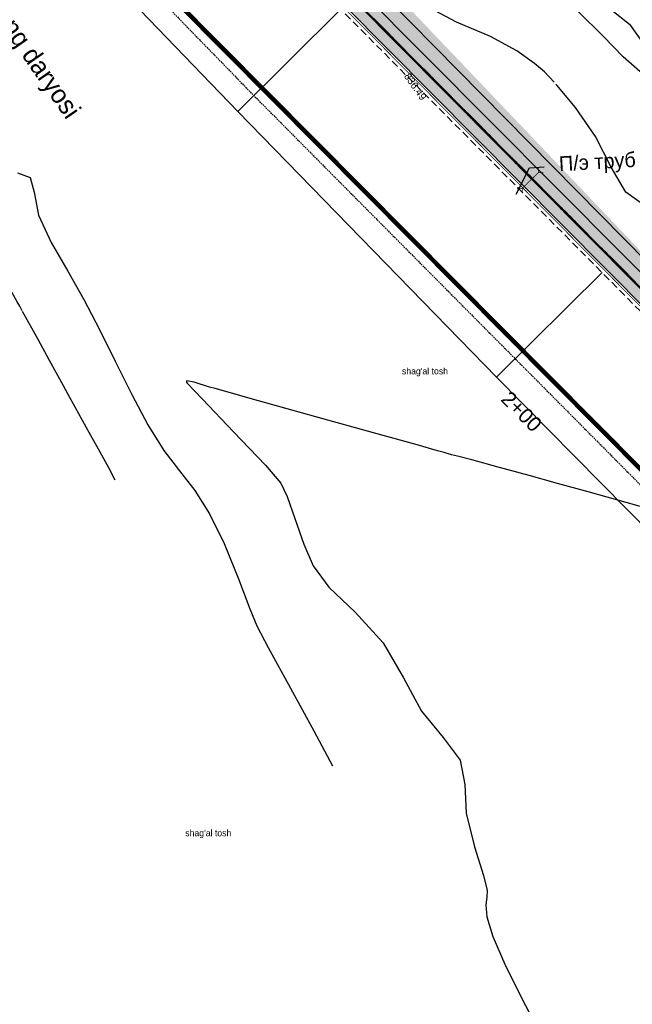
# Model space of a CAD drawing. Header units: millimetres. Extents: x 405709 to 406552, y 4254722 to 4255885.
# Tile 11 of 48: x 406237 to 406320, y 4254871 to 4255004. Entities that reach past the tile are written whole.
import ezdxf
from ezdxf import colors
from ezdxf.entities.mleader import LeaderData, LeaderLine
from ezdxf.enums import TextEntityAlignment as Align
from ezdxf.math import Vec2, Vec3

# ---------------------------------------------------------------- set-up
doc = ezdxf.new("R2010")
doc.units = ezdxf.units.MM
doc.header["$LTSCALE"] = 0.5
for name, pattern in [('ACAD_ISO09W100', [45, 24, -3, 6, -3, 6, -3]), ('CONTI', [0]), ('Штриховая 1 к 2', [3, 2, -1])]:
    doc.linetypes.add(name, pattern=pattern)
for name, color, linetype in [('(007) Здания', 7, 'Continuous'), ('(031) Горизонтали', 42, 'Continuous'), ('(037) Контуры', 7, 'Continuous'), ('PI_OTDEFAULT', 172, 'CONTI'), ('Трассы.Дискретная модель', 7, 'Continuous'), ('Трассы.Километры и пикеты', 7, 'Continuous'), ('Трассы.Разбивка', 7, 'Continuous'), ('ЦММ (0).Тексты', 7, 'Continuous')]:
    doc.layers.add(name, color=color, linetype=linetype)
doc.styles.add('Arial_0001', font='arial.ttf', dxfattribs={"height": 0.2})
doc.styles.add('BM-431', font='txt')
doc.styles.add('IndorSoft_Drafting_type_A_00CC', font='IndorSoftDraftingTypeA.ttf', dxfattribs={"height": 0.2})
doc.linetypes.add('ограждение2', pattern='A,6.35,-2.54,[132,ltypeshp.shx,S=2.54,R=0,X=-2.54,Y=0],-2.54,25.4', length=36.83)

# ---------------------------------------------------------------- blocks, each defined once
blk = doc.blocks.new('BLOCK_2_14_1_255')
at = {"layer": 'Трассы.Километры и пикеты', "color": 1, "true_color": 0xff0000, "const_width": 2}
blk.add_lwpolyline([(0, -100), (0, 0)], dxfattribs=at)
blk = doc.blocks.new('вааоолшаеолеашл')
at = {"color": 5, "const_width": 0.1}
for points in [[(405817.73, 4255730.33), (405817.24, 4255729.84), (405816.75, 4255730.33)], [(405817.24, 4255729.84), (405817.24, 4255726.84)], [(405817.73, 4255726.35), (405817.24, 4255726.84), (405816.75, 4255726.35)]]:
    blk.add_lwpolyline(points, dxfattribs=at)
blk = doc.blocks.new('2')
at = {"color": 41, "true_color": 0xffd966, "const_width": 0.1}
blk.add_lwpolyline([(29473.7, 3307.1), (29473.7, 3310.1), (29470.7, 3310.1), (29470.7, 3307.1)], close=True, dxfattribs=at)
for points in [[(29473.4, 3309.8), (29471, 3309.8, 1), (29471, 3309.6), (29473.4, 3309.6, 1)], [(29473.4, 3309.3), (29471, 3309.3, 1), (29471, 3309.1), (29473.4, 3309.1, 1)], [(29473.4, 3308.8), (29471, 3308.8, 1), (29471, 3308.5), (29473.4, 3308.5, 1)], [(29473.4, 3308.2), (29471, 3308.2, 1), (29471, 3308), (29473.4, 3308, 1)], [(29473.4, 3307.7), (29471, 3307.7, 1), (29471, 3307.4), (29473.4, 3307.4, 1)]]:
    blk.add_lwpolyline(points, format="xyb", close=True, dxfattribs=at)
blk = doc.blocks.new('*U154')
at = {"xscale": 0.1049999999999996, "yscale": 0.1049999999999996, "zscale": 0.1049999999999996, "rotation": 179.9999999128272}
blk.add_blockref('2', (3094.74, 347.41), dxfattribs=at)
blk = doc.blocks.new('*U155')
at = {"color": 0, "linetype": 'ByBlock', "lineweight": -2, "transparency": 16777216, "rotation": 314.8025318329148}
for p in [(406284.78, 4255003.86), (406285, 4255003.64), (406285.23, 4255003.41), (406285.45, 4255003.18), (406285.68, 4255002.95), (406285.9, 4255002.73), (406286.13, 4255002.5), (406286.36, 4255002.27), (406286.58, 4255002.05), (406286.81, 4255001.82), (406287.03, 4255001.59), (406287.26, 4255001.37), (406287.48, 4255001.14), (406287.71, 4255000.91), (406287.93, 4255000.68), (406288.16, 4255000.46), (406288.38, 4255000.23), (406288.61, 4255000), (406288.84, 4254999.78), (406289.06, 4254999.55), (406289.29, 4254999.32), (406289.51, 4254999.09), (406289.74, 4254998.87), (406289.96, 4254998.64), (406290.19, 4254998.41), (406290.41, 4254998.19), (406290.64, 4254997.96), (406290.87, 4254997.73), (406291.09, 4254997.51), (406291.32, 4254997.28), (406291.54, 4254997.05), (406291.77, 4254996.82), (406291.99, 4254996.6), (406292.22, 4254996.37), (406292.44, 4254996.14), (406292.67, 4254995.92), (406292.89, 4254995.69), (406293.12, 4254995.46), (406293.35, 4254995.23), (406293.57, 4254995.01), (406293.8, 4254994.78), (406294.02, 4254994.55), (406294.25, 4254994.33), (406294.47, 4254994.1), (406294.7, 4254993.87), (406294.92, 4254993.65), (406295.15, 4254993.42), (406295.38, 4254993.19), (406295.6, 4254992.96), (406295.83, 4254992.74), (406296.05, 4254992.51), (406296.28, 4254992.28), (406296.5, 4254992.06), (406296.73, 4254991.83), (406296.95, 4254991.6), (406297.18, 4254991.38), (406297.4, 4254991.15), (406297.63, 4254990.92), (406297.86, 4254990.69), (406298.08, 4254990.47), (406298.31, 4254990.24), (406298.53, 4254990.01), (406298.76, 4254989.79), (406298.98, 4254989.56), (406299.21, 4254989.33), (406299.43, 4254989.1), (406299.66, 4254988.88), (406299.88, 4254988.65), (406300.11, 4254988.42), (406300.34, 4254988.2), (406300.56, 4254987.97), (406300.79, 4254987.74), (406301.01, 4254987.52), (406301.24, 4254987.29), (406301.46, 4254987.06), (406301.69, 4254986.83), (406301.91, 4254986.61), (406302.14, 4254986.38), (406302.37, 4254986.15), (406302.59, 4254985.93), (406302.82, 4254985.7), (406303.04, 4254985.47), (406303.27, 4254985.24), (406303.49, 4254985.02), (406303.72, 4254984.79), (406303.94, 4254984.56), (406304.17, 4254984.34), (406304.39, 4254984.11), (406304.62, 4254983.88), (406304.85, 4254983.66), (406305.07, 4254983.43), (406305.3, 4254983.2), (406305.52, 4254982.97), (406305.75, 4254982.75), (406305.97, 4254982.52), (406306.2, 4254982.29), (406306.42, 4254982.07), (406306.65, 4254981.84), (406306.88, 4254981.61), (406307.1, 4254981.38), (406307.33, 4254981.16), (406307.55, 4254980.93), (406307.78, 4254980.7), (406308, 4254980.48), (406308.23, 4254980.25), (406308.45, 4254980.02), (406308.68, 4254979.8), (406308.9, 4254979.57), (406309.13, 4254979.34), (406309.36, 4254979.11), (406309.58, 4254978.89), (406309.81, 4254978.66), (406310.03, 4254978.43), (406310.26, 4254978.21), (406310.48, 4254977.98), (406310.71, 4254977.75), (406310.93, 4254977.52), (406311.16, 4254977.3), (406311.39, 4254977.07), (406311.61, 4254976.84), (406311.84, 4254976.62), (406312.06, 4254976.39), (406312.29, 4254976.16), (406312.51, 4254975.94), (406312.74, 4254975.71), (406312.96, 4254975.48), (406313.19, 4254975.25), (406313.41, 4254975.03), (406313.64, 4254974.8), (406313.87, 4254974.57), (406314.09, 4254974.35), (406314.32, 4254974.12), (406314.54, 4254973.89), (406314.77, 4254973.66), (406314.99, 4254973.44), (406315.22, 4254973.21), (406315.44, 4254972.98), (406315.67, 4254972.76), (406315.89, 4254972.53), (406316.12, 4254972.3), (406316.35, 4254972.08), (406316.57, 4254971.85), (406316.8, 4254971.62), (406317.02, 4254971.39), (406317.25, 4254971.17), (406317.47, 4254970.94), (406317.7, 4254970.71), (406317.92, 4254970.49), (406318.15, 4254970.26), (406318.38, 4254970.03), (406318.6, 4254969.81), (406318.83, 4254969.58), (406319.05, 4254969.35), (406319.28, 4254969.12), (406319.5, 4254968.9), (406319.73, 4254968.67)]:
    blk.add_blockref('*U154', p, dxfattribs=at)

msp = doc.modelspace()

# ---------------------------------------------------------------- hatches: boundary and pattern name
at = {"transparency": 33554687}
h = msp.add_hatch(dxfattribs=at)
h.set_pattern_fill('AR-HBONE', color=30, scale=0.005)
edge = h.paths.add_edge_path()
edge.add_line((406386.6, 4254899.2), (406388.73, 4254901.32))
edge.add_line((406182.57, 4255117.63), (406215.73, 4255080.21))
edge.add_line((406215.73, 4255080.21), (406248.84, 4255042.86))
edge.add_line((406248.84, 4255042.86), (406283.05, 4255007.73))
edge.add_line((406283.05, 4255007.73), (406318.27, 4254972.27))
edge.add_line((406318.27, 4254972.27), (406353.5, 4254936.79))
edge.add_line((406353.5, 4254936.79), (406388.73, 4254901.32))
edge.add_line((406388.73, 4254901.32), (406387.77, 4254900.36))
edge.add_line((406180.33, 4255115.65), (406213.49, 4255078.22))
edge.add_line((406213.49, 4255078.22), (406246.64, 4255040.82))
edge.add_line((406246.64, 4255040.82), (406280.91, 4255005.63))
edge.add_line((406280.91, 4255005.63), (406316.14, 4254970.16))
edge.add_line((406316.14, 4254970.16), (406351.37, 4254934.68))
edge.add_line((406351.37, 4254934.68), (406386.6, 4254899.2))
edge.add_line((406386.6, 4254899.2), (406386.92, 4254899.52))
edge.add_line((406182.57, 4255117.63), (406157.36, 4255152.31))
edge.add_line((406157.36, 4255152.31), (406147.04, 4255171.92))
edge.add_line((406147.04, 4255171.92), (406133.07, 4255198.46))
edge.add_line((406133.07, 4255198.46), (406131.1, 4255203.63))
edge.add_line((406131.1, 4255203.63), (406113.31, 4255250.39))
edge.add_line((406113.31, 4255250.39), (406102.62, 4255278.48))
edge.add_line((406102.62, 4255278.48), (406096.6, 4255297.62))
edge.add_line((406096.6, 4255297.62), (406081.88, 4255347.1))
edge.add_line((406081.88, 4255347.1), (406078.09, 4255359.84))
edge.add_line((406078.09, 4255359.84), (406072.14, 4255402.38))
edge.add_line((406072.14, 4255402.38), (406041.04, 4255445.31))
edge.add_line((406041.04, 4255445.31), (405903.1, 4255619.54))
edge.add_line((405903.1, 4255619.54), (405828.48, 4255714.88))
edge.add_line((405828.48, 4255714.88), (405791.31, 4255762.15))
edge.add_line((405788.96, 4255760.3), (405791.31, 4255762.15))
edge.add_line((405826.12, 4255713.03), (405788.96, 4255760.3))
edge.add_line((405900.74, 4255617.68), (405826.12, 4255713.03))
edge.add_line((406038.65, 4255443.5), (405900.74, 4255617.68))
edge.add_line((406069.27, 4255401.22), (406038.65, 4255443.5))
edge.add_line((406075.15, 4255359.2), (406069.27, 4255401.22))
edge.add_line((406079, 4255346.24), (406075.15, 4255359.2))
edge.add_line((406093.73, 4255296.75), (406079, 4255346.24))
edge.add_line((406099.79, 4255277.49), (406093.73, 4255296.75))
edge.add_line((406110.51, 4255249.33), (406099.79, 4255277.49))
edge.add_line((406128.3, 4255202.56), (406110.51, 4255249.33))
edge.add_line((406130.33, 4255197.22), (406128.3, 4255202.56))
edge.add_line((406144.38, 4255170.53), (406130.33, 4255197.22))
edge.add_line((406154.82, 4255150.7), (406144.38, 4255170.53))
edge.add_line((406180.33, 4255115.65), (406154.82, 4255150.7))

# ---------------------------------------------------------------- linework, layer by layer
at = {"layer": '(007) Здания', "color": 1, "linetype": 'Continuous', "elevation": 611.8}
msp.add_lwpolyline([(406278.26, 4255062.19), (406278.28, 4255062.17), (406348.25, 4254991.19), (406324.94, 4254967.83), (406254.78, 4255039), (406254.78, 4255039.01)], close=True, dxfattribs=at)
at = {"layer": '(031) Горизонтали'}
for points in [[(406328.41, 4254990.36, 599.5), (406326.02, 4254993.05, 599.5), (406323.07, 4254995.35, 599.5), (406320.76, 4254996.73, 599.5), (406318.49, 4254998.74, 599.5), (406315.79, 4255001.53, 599.5), (406312.44, 4255004.83, 599.5), (406309.11, 4255007.9, 599.5), (406306.41, 4255010.21, 599.5), (406303.83, 4255012.45, 599.5), (406300.89, 4255015.27, 599.5), (406298.3, 4255017.89, 599.5), (406296.81, 4255019.52, 599.5), (406295.97, 4255020.66, 599.5), (406295.09, 4255022.03, 599.5), (406293.84, 4255024.09, 599.5), (406291.73, 4255027.41, 599.5), (406287.4, 4255033.49, 599.5), (406280.27, 4255042.89, 599.5), (406273.67, 4255051.41, 599.5), (406270.28, 4255055.76, 599.5), (406270.23, 4255055.83, 599.5)], [(406309.21, 4254995.31, 599), (406307.87, 4254996.71, 599), (406306.54, 4254997.84, 599), (406304.17, 4254999.54, 599), (406300.61, 4255001.49, 599), (406296.03, 4255003.38, 599), (406291.69, 4255005.69, 599), (406288.67, 4255008.95, 599), (406286.05, 4255013.13, 599), (406282.87, 4255017.81, 599), (406280.02, 4255021.67, 599), (406278.43, 4255023.69, 599), (406277.27, 4255025.1, 599), (406275.49, 4255027.28, 599), (406272.97, 4255030.27, 599), (406270, 4255033.59, 599), (406267.55, 4255036.21, 599), (406264.06, 4255036.69, 599), (406259.84, 4255035.23, 599), (406255.39, 4255033.68, 599)], [(406344.22, 4254968.09, 599), (406340.57, 4254971.75, 599), (406336.05, 4254974.41, 599), (406331.85, 4254975.73, 599), (406328.01, 4254976.74, 599), (406324.53, 4254977.65, 599), (406321.42, 4254978.64, 599), (406318.85, 4254980.5, 599), (406316.86, 4254983.84, 599), (406314.78, 4254987.97, 599), (406312.08, 4254991.91, 599), (406309.57, 4254994.91, 599), (406309.51, 4254994.97, 599), (406309.46, 4254995.03, 599)], [(406237.49, 4254964.51, 599.5), (406237.16, 4254965.11, 599.5), (406236.82, 4254965.72, 599.5), (406233.78, 4254971.11, 599.5), (406230.76, 4254976.56, 599.5), (406228.3, 4254981.21, 599.5), (406226.6, 4254984.52, 599.5), (406225.48, 4254986.3, 599.5), (406223.41, 4254987.6, 599.5), (406219.23, 4254989.35, 599.5), (406214.61, 4254990.64, 599.5), (406211.45, 4254990.53, 599.5), (406209.8, 4254989.81, 599.5)], [(406236.86, 4254983.1, 599), (406238.54, 4254982.45, 599), (406239.11, 4254980.49, 599), (406239.69, 4254977.4, 599), (406241.37, 4254973.71, 599), (406243.65, 4254969.84, 599), (406245.8, 4254966.04, 599), (406247.86, 4254962.07, 599), (406250.03, 4254957.69, 599), (406252.24, 4254953.24, 599), (406254.41, 4254949.15, 599), (406256.56, 4254945.69, 599), (406258.68, 4254942.92, 599), (406260.75, 4254940.29, 599), (406262.74, 4254937.14, 599), (406264.71, 4254933.14, 599), (406266.64, 4254928.37, 599), (406268.16, 4254924.33, 599), (406269.1, 4254922.02, 599), (406270.62, 4254919.14, 599), (406273.63, 4254913.63, 599), (406276.78, 4254907.87, 599), (406278.6, 4254904.53, 599), (406279.32, 4254903.18, 599)], [(406250.03, 4254941.67, 599.5), (406249.15, 4254943.32, 599.5), (406247.78, 4254945.83, 599.5), (406246.12, 4254948.83, 599.5), (406244.63, 4254951.52, 599.5), (406243.68, 4254953.23, 599.5), (406243.03, 4254954.39, 599.5), (406242.32, 4254955.69, 599.5), (406241.18, 4254957.78, 599.5), (406239.62, 4254960.64, 599.5), (406237.54, 4254964.41, 599.5)], [(406260.65, 4254954.89, 598.5), (406259.64, 4254955.07, 598.5), (406259.64, 4254954.86, 598.5), (406259.73, 4254954.76, 598.5)], [(406259.73, 4254954.76, 598.5), (406261.78, 4254952.58, 598.5), (406265.98, 4254948.2, 598.5), (406270.26, 4254943.7, 598.5), (406272.35, 4254941.29, 598.5), (406273.22, 4254939.48, 598.5), (406274.25, 4254936.5, 598.5), (406275.46, 4254933.06, 598.5), (406276.7, 4254930.11, 598.5), (406278.81, 4254927.26, 598.5), (406282.36, 4254923.87, 598.5), (406286.12, 4254919.75, 598.5), (406288.87, 4254915.04, 598.5), (406291.32, 4254910.54, 598.5), (406294.24, 4254906.99, 598.5), (406296.52, 4254903.93, 598.5), (406297.14, 4254900.67, 598.5), (406297.35, 4254896.79, 598.5), (406298.44, 4254892.26, 598.5), (406299.68, 4254888.4, 598.5), (406300.16, 4254886.39, 598.5), (406300.1, 4254885.46, 598.5), (406299.96, 4254884.45, 598.5), (406300.12, 4254882.82, 598.5), (406300.92, 4254880.19, 598.5), (406302.53, 4254876.43, 598.5), (406304.87, 4254871.74, 598.5), (406307.04, 4254867.63, 598.5)], [(406323.86, 4254937.27, 598.5), (406318.89, 4254938.66, 598.5), (406313.78, 4254940.09, 598.5), (406309.65, 4254941.24, 598.5), (406305.84, 4254942.29, 598.5), (406301.65, 4254943.43, 598.5), (406298.08, 4254944.39, 598.5), (406296.17, 4254944.89, 598.5), (406295.36, 4254945.09, 598.5), (406294.34, 4254945.38, 598.5), (406293.48, 4254945.64, 598.5), (406290.71, 4254946.42, 598.5), (406284.83, 4254948.07, 598.5), (406277.08, 4254950.23, 598.5), (406269.34, 4254952.38, 598.5), (406263.47, 4254954.01, 598.5), (406262.71, 4254954.22, 598.5), (406260.65, 4254954.89, 598.5)]]:
    msp.add_polyline3d(points, dxfattribs=at)
at = {"color": 2, "const_width": 0.3}
msp.add_lwpolyline([(406387.67, 4254900.26), (406352.44, 4254935.74), (406317.2, 4254971.21), (406281.98, 4255006.68), (406247.74, 4255041.84), (406214.61, 4255079.22), (406181.5, 4255116.59), (406156.09, 4255151.5), (406145.71, 4255171.23), (406131.7, 4255197.84), (406129.7, 4255203.1), (406111.91, 4255249.86), (406101.21, 4255277.98), (406095.16, 4255297.19), (406080.44, 4255346.67), (406076.62, 4255359.52), (406070.71, 4255401.8), (406039.85, 4255444.41), (405901.92, 4255618.61), (405827.3, 4255713.96), (405790.13, 4255761.22)], dxfattribs=at)
at = {"color": 1, "linetype": 'ACAD_ISO09W100', "true_color": 0xff0000}
msp.add_lwpolyline([(406387.67, 4254900.26), (406352.44, 4254935.74), (406317.2, 4254971.21), (406281.98, 4255006.68), (406247.74, 4255041.84), (406214.61, 4255079.22), (406181.5, 4255116.59), (406156.09, 4255151.5), (406145.71, 4255171.23), (406131.7, 4255197.84), (406129.7, 4255203.1), (406111.91, 4255249.86), (406101.21, 4255277.98), (406095.16, 4255297.19), (406080.44, 4255346.67), (406076.62, 4255359.52), (406070.71, 4255401.8), (406039.85, 4255444.41), (405901.92, 4255618.61), (405827.3, 4255713.96), (405790.13, 4255761.22)], dxfattribs=at)
at = {"color": 0, "linetype": 'ограждение2', "ltscale": 0.025, "const_width": 0.1}
msp.add_lwpolyline([(406386.43, 4254899.03), (406351.19, 4254934.5), (406315.96, 4254969.98), (406280.73, 4255005.46), (406246.46, 4255040.65), (406213.3, 4255078.06), (406180.13, 4255115.49), (406154.6, 4255150.57), (406144.16, 4255170.41), (406130.1, 4255197.12), (406128.06, 4255202.47), (406110.27, 4255249.24), (406099.55, 4255277.41), (406093.49, 4255296.67), (406078.76, 4255346.17), (406074.91, 4255359.14), (406069.03, 4255401.13), (406038.45, 4255443.35), (405900.55, 4255617.53), (405825.92, 4255712.88), (405788.76, 4255760.14)], dxfattribs=at)
at = {"color": 1}
for points in [[(406386.6, 4254899.2), (406351.37, 4254934.68), (406316.14, 4254970.16), (406280.91, 4255005.63), (406246.64, 4255040.82), (406213.49, 4255078.22), (406180.33, 4255115.65), (406154.82, 4255150.7), (406144.38, 4255170.53), (406130.33, 4255197.22), (406128.3, 4255202.56), (406110.51, 4255249.33), (406099.79, 4255277.49), (406093.73, 4255296.75), (406079, 4255346.24), (406075.15, 4255359.2), (406069.27, 4255401.22)], [(406072.14, 4255402.38), (406078.09, 4255359.84), (406081.88, 4255347.1), (406096.6, 4255297.62), (406102.62, 4255278.48), (406113.31, 4255250.39), (406131.1, 4255203.63), (406133.07, 4255198.46), (406147.04, 4255171.92), (406157.36, 4255152.31), (406182.57, 4255117.63), (406215.73, 4255080.21), (406248.84, 4255042.86), (406283.05, 4255007.73), (406318.27, 4254972.27), (406353.5, 4254936.79), (406388.73, 4254901.32)]]:
    msp.add_lwpolyline(points, dxfattribs=at)
at = {"linetype": 'Continuous'}
msp.add_lwpolyline([(406244.6, 4255090.87), (406298.28, 4255019.91), (406319.35, 4255003.12), (406350.45, 4254959.32), (406379.58, 4254921.43), (406469.8, 4254826.36), (406527.84, 4254786.96), (406530.65, 4254784.13)], dxfattribs=at)
at = {"layer": 'Трассы.Дискретная модель', "color": 6, "linetype": 'Штриховая 1 к 2', "true_color": 0xff00ff, "flags": 128}
msp.add_lwpolyline([(406179.8, 4255115.18), (406212.96, 4255077.76), (406246.13, 4255040.34), (406280.41, 4255005.14), (406315.64, 4254969.66), (406350.87, 4254934.19), (406386.11, 4254898.71)], dxfattribs=at)
at = {"layer": 'Трассы.Дискретная модель', "color": 6, "linetype": 'Штриховая 1 к 2', "ltscale": 0.2, "true_color": 0xff00ff, "flags": 128}
msp.add_lwpolyline([(406167.45, 4255104.24), (406200.61, 4255066.82), (406233.78, 4255029.4), (406268.7, 4254993.51), (406303.93, 4254958.04), (406339.17, 4254922.56), (406374.4, 4254887.08)], dxfattribs=at)
at = {"layer": 'Трассы.Разбивка', "color": 1, "const_width": 0.6}
msp.add_lwpolyline([(406168.58, 4255105.23), (406240.78, 4255023.76), (406375.47, 4254888.14)], dxfattribs=at)
at = {"layer": 'Трассы.Разбивка', "color": 6, "true_color": 0xff00ff}
for points in [[(406164.99, 4255102.05), (406198.2, 4255064.67), (406231.66, 4255027.52), (406266.53, 4254991.36), (406301.43, 4254955.55), (406336.55, 4254919.96), (406371.95, 4254884.65)], [(406280.41, 4255005.14), (406266.53, 4254991.36)], [(406315.64, 4254969.66), (406301.43, 4254955.55)]]:
    msp.add_lwpolyline(points, dxfattribs=at)

# ---------------------------------------------------------------- block references
msp.add_blockref('*U155', (0, 0))
at = {"rotation": 134.2436813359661}
msp.add_blockref('вааоолшаеолеашл', (3738163.26, 6933533.59), dxfattribs=at)
at = {"layer": 'Трассы.Километры и пикеты', "xscale": 0.05000000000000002, "yscale": 0.05000000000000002, "zscale": 0.5, "rotation": 314.8708856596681}
msp.add_blockref('BLOCK_2_14_1_255', (406305, 4254959.09, 839.9), dxfattribs=at)

# ---------------------------------------------------------------- texts
at = {"layer": '(037) Контуры', "color": 0, "linetype": 'ByBlock', "style": 'BM-431'}
for p in [(406288.67, 4254955.93), (406259.46, 4254893.68)]:
    msp.add_text("shag'al tosh", height=0.875, dxfattribs=at).set_placement(p)
at = {"layer": 'PI_OTDEFAULT', "color": 250, "ltscale": 3, "style": 'BM-431'}
msp.add_text('836.49', height=1, rotation=305, dxfattribs=at).set_placement((406288.9, 4254996.11))
at = {"layer": 'Трассы.Километры и пикеты', "color": 1, "true_color": 0xff0000, "style": 'Arial_0001'}
msp.add_text('2+00', height=2, rotation=314.8709, dxfattribs=at).set_placement((406301.45, 4254952.03, 839.9), align=Align.BOTTOM_LEFT)
at = {"layer": 'ЦММ (0).Тексты', "style": 'IndorSoft_Drafting_type_A_00CC'}
msp.add_text("To'palang daryosi", height=2.5, rotation=305, dxfattribs=at).set_placement((406236.73, 4255001.44, 836.15), align=Align.MIDDLE)

# ---------------------------------------------------------------- leaders
at = {"color": 5}
ml = msp.add_multileader_mtext('Standard', dxfattribs=at)
ml.set_content('П/э труб %%C100', color=5, style='IndorSoft_Drafting_type_A_00CC')
ml.set_leader_properties()
ml.build(insert=Vec2(0, 0))
ml.multileader.update_dxf_attribs({"dogleg_length": 2, "arrow_head_size": 0})
ctx = ml.context
ctx.base_point, ctx.char_height, ctx.arrow_head_size, ctx.plane_origin, ctx.plane_x_axis, ctx.plane_y_axis = Vec3(406307.86, 4254983.9), 2, 0, Vec3(406304.06, 4254980.24), Vec3(0.998273, 0.05875), Vec3(-0.05875, 0.998273)
notes = []
notes.append((ctx, [(0, (1, 1, 0), (406305.86, 4254983.78), (0.998273, 0.05875), 2, [(0, [(406304.06, 4254980.24)], 0, [])])]))
ctx.mtext.insert, ctx.mtext.text_direction, ctx.mtext.rotation, ctx.mtext.flow_direction = Vec3(406309.78, 4254985.3), Vec3(0.998273, 0.05875), 0.058784, 5
for ctx, leaders in notes:
    for number, flags, end, landing, length, lines in leaders:
        leader = LeaderData()
        leader.index, (leader.has_last_leader_line, leader.has_dogleg_vector, leader.attachment_direction) = number, flags
        leader.last_leader_point, leader.dogleg_vector, leader.dogleg_length = Vec3(end), Vec3(landing), length
        for number, points, colour, breaks in lines:
            line = LeaderLine()
            line.index, line.vertices, line.color, line.breaks = number, Vec3.list(points), colors.encode_raw_color(colour), breaks
            leader.lines.append(line)
        ctx.leaders.append(leader)

doc.saveas('drawing.dxf')
